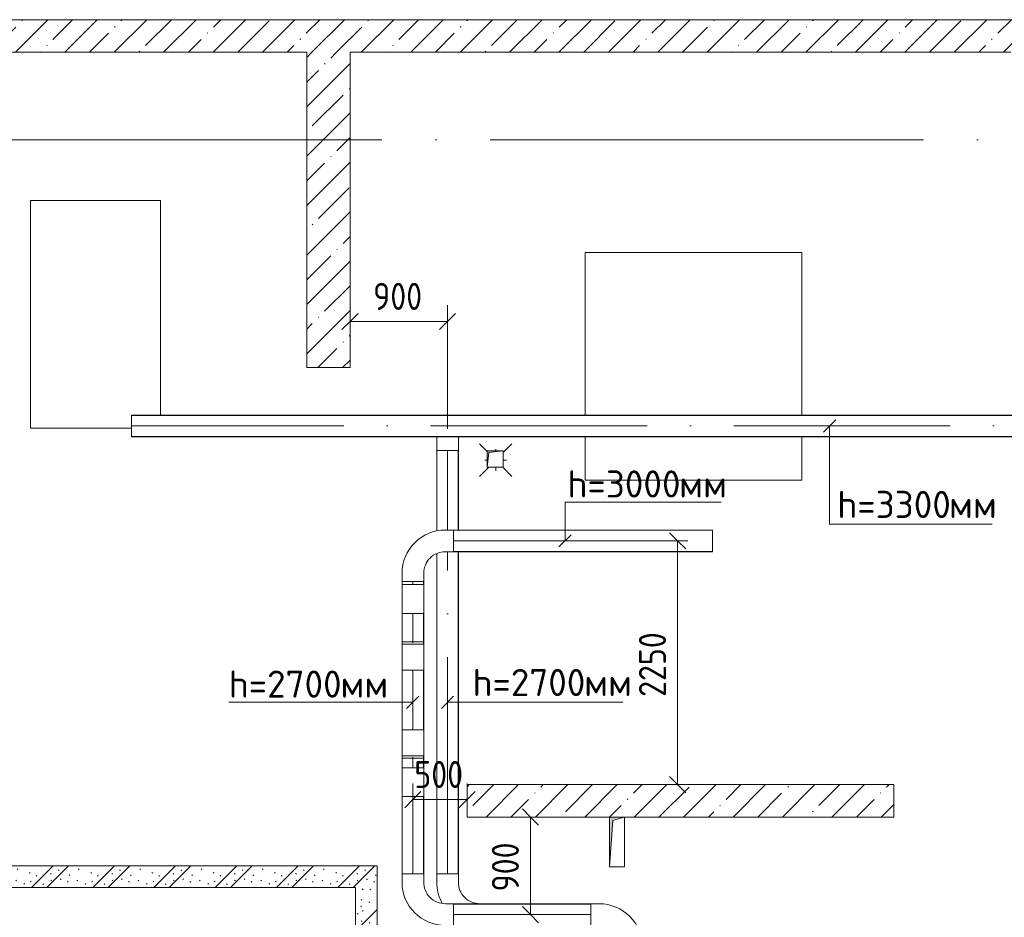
# Model space of a CAD drawing. Header units: millimetres. Extents: x -32229 to 192519, y -13689 to 125138.
# Tile 194 of 256: x 28035 to 37126, y 113075 to 121360. Entities that reach past the tile are written whole.
import ezdxf

# ---------------------------------------------------------------- set-up
doc = ezdxf.new("R2010")
doc.units = ezdxf.units.MM
doc.linetypes.add('ADSK_Линия сетки', pattern=[5000, 4000, -500, 0, -500])
doc.linetypes.add('ADSK_Осевая', pattern=[2800, 2000, -400, 0, -400])
for name, color, linetype, lineweight in [('A-____-____-DIMS', 7, 'Continuous', 9), ('A-____-____-DIMS-200', 7, 'Continuous', 9), ('A-FLOR-____-OTLN', 7, 'Continuous', 18), ('A-WALL-____-MCUT', 7, 'Continuous', 40), ('A-WALL-____-PATT', 7, 'Continuous', 40), ('E-CABL-TRAY-CNTR', 7, 'ADSK_Осевая', 18), ('E-CABL-TRAY-OTLN', 7, 'Continuous', 18), ('G-____-____-TEXT', 7, 'Continuous', 9), ('I-WALL-____-MCUT', 7, 'Continuous', 40), ('M-EQPM-____-OTLN', 7, 'Continuous', 18), ('P-SANR-FIXT-OTLN', 7, 'Continuous', 18), ('S-GRID-____-OTLN', 7, 'Continuous', 9)]:
    doc.layers.add(name, color=color, linetype=linetype, lineweight=lineweight)
doc.layers.add('A-DETL-____-OTLN', color=7, linetype='Continuous', lineweight=9, true_color=0x00a600)
doc.styles.add('GOST Common_4', font='GOST_Common.ttf', dxfattribs={"width": 0.9, "height": 250})
doc.styles.add('ISOCPEUR', font='isocpeur.ttf', dxfattribs={"height": 250})
doc.dimstyles.new('ГОСТ_2_5_мм2', dxfattribs={"dimscale": 304.8, "dimtxt": 251.428749, "dimasz": 0.492126, "dimexe": 0.492126, "dimexo": 0.656168, "dimgap": 0.098425, "dimtad": 1, "dimdec": 0, "dimdsep": 46, "dimtxsty": 'GOST Common_4', "dimblk1": 'OBLIQUE', "dimblk2": 'OBLIQUE', "dimsah": 1, "dimcen": 0.09, "dimazin": 2, "dimtfac": 1, "dimtdec": 4, "dimtix": 1, "dimtmove": 0, "dimatfit": 3, "dimfxl": 1, "dimtvp": 1, "dimtolj": 1, "dimtzin": 0, "dimarcsym": 2})
pattern_1 = [(135, (300.56, 377.28), (-565.6854, 6e-14), [10, -790]), (135, (349.8, 474.73), (-565.6854, 6e-14), [10, -790]), (135, (423.93, 473.06), (-565.6854, 6e-14), [10, -790]), (135, (229.92, 447.9), (-565.6854, 6e-14), [10, -790]), (135, (155.08, 447.9), (-565.6854, 6e-14), [10, -790]), (135, (114.9, 369.03), (-565.6854, 6e-14), [10, -790]), (135, (132.43, 285.8), (-565.6854, 6e-14), [10, -790]), (135, (214.66, 322), (-565.6854, 6e-14), [10, -790]), (135, (198.16, 261.88), (-565.6854, 6e-14), [10, -790]), (135, (45.2, 272.9), (-565.6854, 6e-14), [10, -790]), (135, (42.32, 336.16), (-565.6854, 6e-14), [10, -790]), (135, (92.26, 192.24), (-565.6854, 6e-14), [10, -790]), (135, (7.07, 149.2), (-565.6854, 6e-14), [10, -790]), (135, (80.6, 95.1), (-565.6854, 6e-14), [10, -790]), (135, (79.53, 36.94), (-565.6854, 6e-14), [10, -790]), (135, (153.87, 74.56), (-565.6854, 6e-14), [10, -790]), (135, (228.35, 124.8), (-565.6854, 6e-14), [10, -790]), (135, (279.75, 180.4), (-565.6854, 6e-14), [10, -790]), (135, (282.9, 31.63), (-565.6854, 6e-14), [10, -790]), (135, (377.38, 53.45), (-565.6854, 6e-14), [10, -790]), (135, (352.28, 102.7), (-565.6854, 6e-14), [10, -790]), (135, (354.05, 0), (-565.6854, 6e-14), [10, -790]), (135, (553.23, 16.45), (-565.6854, 6e-14), [10, -790]), (135, (542.38, 63.45), (-565.6854, 6e-14), [10, -790]), (135, (536.58, 239.3), (-565.6854, 6e-14), [10, -790]), (135, (475.85, 203.9), (-565.6854, 6e-14), [10, -790]), (135, (475.85, 316.54), (-565.6854, 6e-14), [10, -790]), (135, (520.8, 408.7), (-565.6854, 6e-14), [10, -790]), (135, (551.1, 470.8), (-565.6854, 6e-14), [10, -790]), (135, (235.25, 537.93), (-565.6854, 6e-14), [10, -790]), (135, (407.25, 547.65), (-565.6854, 6e-14), [10, -790]), (135, (94.5, 558.6), (-565.6854, 6e-14), [10, -790]), (135, (46.4, 532.3), (-565.6854, 6e-14), [10, -790]), (135, (85.56, 465.04), (-565.6854, 6e-14), [10, -790]), (135, (355.53, 181.14), (-565.6854, 6e-14), [10, -790]), (135, (362.23, 243.6), (-565.6854, 6e-14), [10, -790]), (135, (413.45, 344.1), (-565.6854, 6e-14), [10, -790]), (135, (286.3, 273.25), (-565.6854, 6e-14), [10, -790]), (135, (423.02, 263.72), (-565.6854, 6e-14), [10, -790]), (135, (162.94, 190.2), (-565.6854, 6e-14), [10, -790]), (135, (470.25, 120.93), (-565.6854, 6e-14), [10, -790]), (135, (484.48, 9.78), (-565.6854, 6e-14), [10, -790]), (45, (0, 212.13), (-565.6854, 0), []), (45, (212.13, 0), (-565.6854, 0), []), (45, (353.55, 0), (-565.6854, 0), []), (45, (0, 353.55), (-565.6854, 0), [])]
pattern_2 = [(45, (0, 0), (-228.0985, 228.0985), []), (45, (228.1, 0), (-228.0985, 228.0985), [403.225, -80.645, 6.706, -73.939])]

# ---------------------------------------------------------------- blocks, each defined once
blk = doc.blocks.new('АР_Канал вертикальный прямоугольный - ВК-5403405--01 ЭЛ')
at = {"layer": 'M-EQPM-____-OTLN', "lineweight": 13, "true_color": 0xe2e2e2}
blk.add_hatch(color=254, dxfattribs=at).paths.add_polyline_path([(-75, -75), (-60, 60), (75, 75), (-75, 75)])
at = {"layer": 'M-EQPM-____-OTLN', "color": 253, "lineweight": 13, "true_color": 0xaaaaaa}
for p, q in [((75, 75), (-75, 75)), ((-75, 75), (-75, -75)), ((75, 75), (-75, 75)), ((-75, 75), (-75, -75)), ((-75, -75), (-75, 75)), ((-75, 75), (75, 75)), ((-75, -75), (-60, 60)), ((-75, -75), (-60, 60)), ((-60, 60), (75, 75)), ((-60, 60), (75, 75)), ((75, -75), (75, 75)), ((75, 75), (75, -75)), ((-75, -75), (75, -75)), ((75, -75), (-75, -75))]:
    blk.add_line(p, q, dxfattribs=at)
blk = doc.blocks.new('АР_Трап - 100-100-V203--01 ЭЛ')
at = {"layer": 'P-SANR-FIXT-OTLN', "color": 253, "lineweight": 13, "true_color": 0xaaaaaa}
for p, q in [((-80, 80), (-150, 150)), ((0, 85), (0, 100)), ((70, 70), (150, 150)), ((-100, 0), (-80, 0)), ((70, 0), (100, 0)), ((-65, -65), (-150, -150)), ((0, -100), (0, -65)), ((65, -65), (150, -150))]:
    blk.add_line(p, q, dxfattribs=at)
blk = doc.blocks.new('АР_Канал вертикальный прямоугольный - ОВО-6263783--01 ЭЛ')
at = {"layer": 'M-EQPM-____-OTLN', "lineweight": 13, "true_color": 0xe2e2e2}
blk.add_hatch(color=254, dxfattribs=at).paths.add_polyline_path([(-70, -230), (-40, 200), (70, 230), (-70, 230)])
at = {"layer": 'M-EQPM-____-OTLN', "color": 253, "lineweight": 13, "true_color": 0xaaaaaa}
for p, q in [((70, 230), (-70, 230)), ((-70, 230), (-70, -230)), ((70, 230), (-70, 230)), ((-70, 230), (-70, -230)), ((-70, -230), (-70, 230)), ((-70, 230), (70, 230)), ((-70, -230), (-40, 200)), ((-70, -230), (-40, 200)), ((-40, 200), (70, 230)), ((-40, 200), (70, 230)), ((70, -230), (70, 230)), ((70, 230), (70, -230)), ((-70, -230), (70, -230)), ((70, -230), (-70, -230))]:
    blk.add_line(p, q, dxfattribs=at)
blk = doc.blocks.new('Наметкина 10_РД_АР_П_отсоединено_rvt-1--01 ЭЛ')
at = {"layer": 'A-WALL-____-PATT', "lineweight": 5, "true_color": 0xaaaaaa}
h = blk.add_hatch(dxfattribs=at)
h.set_pattern_fill('FP_1', color=253, style=0, pattern_type=2)
h.set_pattern_definition(pattern_2)
h.paths.add_polyline_path([(43535.3, 121060), (43535.3, 121360), (24735.3, 121360), (24735.3, 121060), (37585.3, 121060)])
h = blk.add_hatch(dxfattribs=at)
h.set_pattern_fill('FP_1', color=253, style=0, pattern_type=2)
h.set_pattern_definition(pattern_2)
h.paths.add_polyline_path([(31085.3, 118150), (31085.3, 121060), (30685.3, 121060), (30685.3, 118150)])
h = blk.add_hatch(dxfattribs=at)
h.set_pattern_fill('FP_1', color=253, style=0, pattern_type=2)
h.set_pattern_definition(pattern_2)
h.paths.add_polyline_path([(33510.3, 114000), (36105.3, 114000), (36105.3, 114300), (32165.3, 114300), (32165.3, 114000), (33480.3, 114000)])
h = blk.add_hatch(dxfattribs=at)
h.set_pattern_fill('FP_6', color=253, style=0, pattern_type=2)
h.set_pattern_definition(pattern_1)
h.paths.add_polyline_path([(31335.3, 113350), (31335.3, 113550), (25235.3, 113550), (25235.3, 113350), (31135.3, 113350)])
h = blk.add_hatch(dxfattribs=at)
h.set_pattern_fill('FP_6', color=253, style=0, pattern_type=2)
h.set_pattern_definition(pattern_1)
h.paths.add_polyline_path([(31335.3, 110450), (31335.3, 113350), (31135.3, 113350), (31135.3, 110450)])
at = {"layer": 'A-FLOR-____-OTLN', "color": 253, "lineweight": 13, "true_color": 0xaaaaaa}
for p, q in [((29335.3, 119690), (28135.3, 119690)), ((28135.3, 119690), (28135.3, 117590)), ((29335.3, 117710.2), (29335.3, 119690)), ((35255.3, 119210), (33255.3, 119210)), ((33255.3, 119210), (33255.3, 117710.2)), ((35255.3, 117710.2), (35255.3, 119210)), ((28135.3, 117590), (29067.5, 117590)), ((33255.3, 117510.2), (33255.3, 117110)), ((35255.3, 117110), (35255.3, 117510.2)), ((33255.3, 117110), (35255.3, 117110)), ((32165.3, 114301), (36105.3, 114301))]:
    blk.add_line(p, q, dxfattribs=at)
at = {"layer": 'A-WALL-____-MCUT', "color": 253, "lineweight": 13, "true_color": 0xaaaaaa}
for p, q in [((43535.3, 121360), (24735.3, 121360)), ((25335.3, 121060), (30685.3, 121060)), ((30685.3, 121060), (30685.3, 118150)), ((31085.3, 121060), (37185.3, 121060)), ((31085.3, 118150), (31085.3, 121060)), ((30685.3, 118150), (31085.3, 118150)), ((36105.3, 114300), (32165.3, 114300)), ((32165.3, 114300), (32165.3, 114000)), ((36105.3, 114000), (36105.3, 114300)), ((32165.3, 114000), (33480.3, 114000)), ((33620.3, 114000), (36105.3, 114000))]:
    blk.add_line(p, q, dxfattribs=at)
at = {"layer": 'I-WALL-____-MCUT', "color": 253, "lineweight": 13, "true_color": 0xaaaaaa}
for p, q in [((31335.3, 113550), (25235.3, 113550)), ((31335.3, 113350), (31335.3, 113550)), ((25235.3, 113350), (31135.3, 113350)), ((31135.3, 113350), (31135.3, 112165)), ((31335.3, 112165), (31335.3, 113350))]:
    blk.add_line(p, q, dxfattribs=at)
at = {"layer": 'M-EQPM-____-OTLN', "color": 253, "lineweight": 13, "true_color": 0xaaaaaa}
for name, p in [('АР_Канал вертикальный прямоугольный - ВК-5403405--01 ЭЛ', (32425.3, 117305)), ('АР_Канал вертикальный прямоугольный - ОВО-6263783--01 ЭЛ', (33550.3, 113770))]:
    blk.add_blockref(name, p, dxfattribs=at)
at = {"layer": 'P-SANR-FIXT-OTLN', "color": 253, "lineweight": 13, "true_color": 0xaaaaaa}
blk.add_blockref('АР_Трап - 100-100-V203--01 ЭЛ', (32430.3, 117295), dxfattribs=at)
blk = doc.blocks.new('M_Горизонтальный изгиб-колено для канального - Стандартное-V331--01 ЭЛ')
at = {"layer": 'E-CABL-TRAY-OTLN', "color": 1, "true_color": 0xff0000}
for p, q in [((100, 375), (-100, 375)), ((-100, 375), (-100, 300)), ((100, 300), (100, 375)), ((-375, -100), (-375, 100)), ((-375, 100), (-300, 100)), ((-300, -100), (-375, -100))]:
    blk.add_line(p, q, dxfattribs=at)
for radius, end in [(400, 360), (200, 0)]:
    blk.add_arc((-300, 300), radius, 270, end, dxfattribs=at)
blk = doc.blocks.new('M_Вертикальный наружный изгиб-колено для канального - Стандартное-2926264--01 ЭЛ')
at = {"layer": 'E-CABL-TRAY-OTLN', "color": 1, "true_color": 0xff0000}
for p, q in [((31565.3, 116070.6), (31565.3, 116145.6)), ((31565.3, 116145.6), (31765.3, 116145.6)), ((31765.3, 116145.6), (31765.3, 116070.6)), ((31565.3, 115945.6), (31565.3, 116070.6)), ((31765.3, 116070.6), (31765.3, 115945.6)), ((31565.3, 115945.6), (31565.3, 115880.6)), ((31765.3, 115945.6), (31765.3, 115880.6)), ((31765.3, 115880.6), (31565.3, 115880.6))]:
    blk.add_line(p, q, dxfattribs=at)
blk = doc.blocks.new('M_Вертикальный внутренний изгиб-колено для канального - Стандартное-2926261--01 ЭЛ')
at = {"layer": 'E-CABL-TRAY-OTLN', "color": 1, "true_color": 0xff0000}
for p, q in [((31565.3, 114731.1), (31565.3, 114806.1)), ((31565.3, 114806.1), (31765.3, 114806.1)), ((31565.3, 114631.1), (31565.3, 114731.1)), ((31765.3, 114806.1), (31765.3, 114731.1)), ((31765.3, 114731.1), (31765.3, 114631.1)), ((31565.3, 114631.1), (31565.3, 114566.1)), ((31765.3, 114566.1), (31565.3, 114566.1)), ((31765.3, 114566.1), (31765.3, 114631.1))]:
    blk.add_line(p, q, dxfattribs=at)
blk = doc.blocks.new('M_Горизонтальный изгиб-колено для канального - Стандартное-V333--01 ЭЛ')
at = {"layer": 'E-CABL-TRAY-OTLN', "color": 94, "true_color": 0x009f00}
for p, q in [((-375, -100), (-375, 100)), ((-375, 100), (-300, 100)), ((-300, -100), (-375, -100))]:
    blk.add_line(p, q, dxfattribs=at)
for radius, end in [(200, 0), (400, 299.50299)]:
    blk.add_arc((-300, 300), radius, 270, end, dxfattribs=at)
blk = doc.blocks.new('M_Вертикальный внутренний изгиб-колено для канального - Стандартное-2929529--01 ЭЛ')
at = {"layer": 'E-CABL-TRAY-OTLN', "color": 94, "true_color": 0x009f00}
for p, q in [((31885.3, 117460), (31885.3, 117510.4)), ((31885.3, 117460), (31885.3, 117385)), ((32085.3, 117510.4), (32085.3, 117460)), ((32085.3, 117385), (32085.3, 117460)), ((32085.3, 117385), (31885.3, 117385))]:
    blk.add_line(p, q, dxfattribs=at)
blk = doc.blocks.new('DIMBLOCK146--01 ЭЛ')
at = {"layer": 'A-____-____-DIMS-200'}
for p, q in [((34203.3, 116549.7), (33959.3, 116549.7)), ((34109.3, 116549.7), (34034.3, 116624.7)), ((34109.3, 114300), (34109.3, 116549.7)), ((34109.3, 116549.7), (34184.3, 116474.7)), ((34109.3, 116549.7), (34203.3, 116549.7)), ((34109.3, 114300), (34034.3, 114375)), ((34203.3, 114300), (33959.3, 114300)), ((34109.3, 114300), (34184.3, 114225)), ((34109.3, 114300), (34203.3, 114300))]:
    blk.add_line(p, q, dxfattribs=at)
at = {"layer": 'A-____-____-DIMS-200', "color": 0, "insert": (33752.6, 115109.5), "char_height": 250, "width": 756.843, "attachment_point": 1, "rotation": 90, "line_spacing_factor": 1.022761, "style": 'GOST Common_4'}
blk.add_mtext('2250', dxfattribs=at)
blk = doc.blocks.new('_Oblique')
at = {"color": 0, "linetype": 'ByBlock', "lineweight": -2}
blk.add_line((-0.5, -0.5), (0.5, 0.5), dxfattribs=at)
blk = doc.blocks.new('DIMBLOCK147--01 ЭЛ')
at = {"layer": 'A-____-____-DIMS-200'}
for p, q in [((31665.3, 114067.5), (31665.3, 114311.4)), ((32165.3, 114067.5), (32165.3, 114311.4)), ((31665.3, 114161.4), (31740.3, 114236.4)), ((32165.3, 114161.4), (32240.3, 114236.4)), ((31665.3, 114161.4), (31590.3, 114086.4)), ((31665.3, 114161.4), (32165.3, 114161.4)), ((31665.3, 114161.4), (31665.3, 114067.5)), ((32165.3, 114161.4), (32090.3, 114086.4)), ((32165.3, 114161.4), (32165.3, 114067.5))]:
    blk.add_line(p, q, dxfattribs=at)
at = {"layer": 'A-____-____-DIMS-200', "color": 0, "insert": (31678.8, 114518.1), "char_height": 250, "width": 567.632, "attachment_point": 1, "line_spacing_factor": 1.022761, "style": 'GOST Common_4'}
blk.add_mtext('500', dxfattribs=at)
blk = doc.blocks.new('DIMBLOCK148--01 ЭЛ')
at = {"layer": 'A-____-____-DIMS-200'}
for p, q in [((32657.3, 114000), (32901.2, 114000)), ((32751.2, 114000), (32657.3, 114000)), ((32751.2, 114000), (32676.2, 114075)), ((32751.2, 114000), (32751.2, 113100.1)), ((32751.2, 114000), (32826.2, 113925)), ((32657.3, 113100.1), (32901.2, 113100.1)), ((32751.2, 113100.1), (32657.3, 113100.1)), ((32751.2, 113100.1), (32676.2, 113175.1)), ((32751.2, 113100.1), (32826.2, 113025.1))]:
    blk.add_line(p, q, dxfattribs=at)
at = {"layer": 'A-____-____-DIMS-200', "color": 0, "insert": (32394.5, 113313.5), "char_height": 250, "width": 567.632, "attachment_point": 1, "rotation": 90, "line_spacing_factor": 1.022761, "style": 'GOST Common_4'}
blk.add_mtext('900', dxfattribs=at)
blk = doc.blocks.new('DIMBLOCK152--01 ЭЛ')
at = {"layer": 'A-____-____-DIMS-200'}
for p, q in [((31085.3, 118480.6), (31085.3, 118724.5)), ((31085.3, 118574.5), (31160.3, 118649.5)), ((31985.3, 117585), (31985.3, 118724.5)), ((31985.3, 118574.5), (32060.3, 118649.5)), ((31085.3, 118574.5), (31010.3, 118499.5)), ((31085.3, 118574.5), (31985.3, 118574.5)), ((31085.3, 118574.5), (31085.3, 118480.6)), ((31985.3, 118574.5), (31910.3, 118499.5)), ((31985.3, 118574.5), (31985.3, 117585))]:
    blk.add_line(p, q, dxfattribs=at)
at = {"layer": 'A-____-____-DIMS-200', "color": 0, "insert": (31298.8, 118931.2), "char_height": 250, "width": 567.632, "attachment_point": 1, "line_spacing_factor": 1.022761, "style": 'GOST Common_4'}
blk.add_mtext('900', dxfattribs=at)

msp = doc.modelspace()

# ---------------------------------------------------------------- linework, layer by layer
at = {"layer": 'A-DETL-____-OTLN', "color": 116, "true_color": 0x008040}
for p, q in [((35457, 117553.6), (35570.1, 117666.8)), ((35513.5, 116703.1), (35513.5, 117610.2)), ((37013.5, 116703.1), (35513.5, 116703.1)), ((31928.7, 115003.3), (32041.9, 115116.4)), ((33605.3, 115059.9), (31985.3, 115059.9))]:
    msp.add_line(p, q, dxfattribs=at)
at = {"layer": 'A-DETL-____-OTLN', "color": 1, "true_color": 0xff0000}
for p, q in [((33070.5, 116907.3), (34510.5, 116907.3)), ((33070.5, 116907.3), (33070.5, 116549.7)), ((33012.3, 116493.1), (33125.5, 116606.3)), ((31607.1, 115003.3), (31720.2, 115116.4)), ((31665.3, 115059.9), (29965.3, 115059.9))]:
    msp.add_line(p, q, dxfattribs=at)
at = {"layer": 'E-CABL-TRAY-CNTR', "color": 94, "true_color": 0x009f00}
for p, q in [((39427.5, 117610.2), (29067.5, 117610.2)), ((31985.3, 116649.7), (31985.3, 117385)), ((31985.3, 113475.1), (31985.3, 116449.7))]:
    msp.add_line(p, q, dxfattribs=at)
at = {"layer": 'E-CABL-TRAY-CNTR', "color": 1, "true_color": 0xff0000}
for p, q in [((32040.3, 116549.7), (34432.3, 116549.7)), ((31665.3, 116174.7), (31665.3, 116145.6)), ((31665.3, 115607.8), (31665.3, 115880.6)), ((31665.3, 114806.1), (31665.3, 115355.4)), ((31665.3, 114553.6), (31665.3, 114454)), ((31665.3, 113475.1), (31665.3, 114189.1)), ((33309.9, 113100.1), (32040.3, 113100.1))]:
    msp.add_line(p, q, dxfattribs=at)
at = {"layer": 'E-CABL-TRAY-OTLN', "color": 94, "true_color": 0x009f00}
for p, q in [((29067.5, 117510.2), (29067.5, 117710.2)), ((39427.5, 117710.2), (29067.5, 117710.2)), ((39427.5, 117707.6), (29067.5, 117707.6)), ((39427.5, 117512.7), (29067.5, 117512.7)), ((39427.5, 117510.2), (29067.5, 117510.2)), ((31885.3, 117385), (31887.8, 117385)), ((31885.3, 116640.8), (31885.3, 117385)), ((31887.8, 116641.5), (31887.8, 117385)), ((32082.8, 117385), (32085.3, 117385)), ((32082.8, 116649.7), (32082.8, 117385)), ((32085.3, 116649.7), (32085.3, 117385)), ((31885.3, 113475.1), (31885.3, 116432.3)), ((31887.8, 113475.1), (31887.8, 116433.1)), ((32082.8, 113475.1), (32082.8, 116449.7)), ((32085.3, 113475.1), (32085.3, 116449.7)), ((31887.8, 113475.1), (31885.3, 113475.1)), ((32085.3, 113475.1), (32082.8, 113475.1))]:
    msp.add_line(p, q, dxfattribs=at)
at = {"layer": 'E-CABL-TRAY-OTLN', "color": 1, "true_color": 0xff0000}
for p, q in [((32040.3, 116647.2), (32040.3, 116649.7)), ((32040.3, 116649.7), (34432.3, 116649.7)), ((32040.3, 116647.2), (34432.3, 116647.2)), ((34432.3, 116649.7), (34432.3, 116449.7)), ((32040.3, 116449.7), (32040.3, 116452.2)), ((32040.3, 116452.2), (34432.3, 116452.2)), ((32040.3, 116449.7), (34432.3, 116449.7)), ((31565.3, 116174.7), (31567.8, 116174.7)), ((31565.3, 116174.7), (31565.3, 116145.6)), ((31567.8, 116145.6), (31565.3, 116145.6)), ((31567.8, 116174.7), (31567.8, 116145.6)), ((31762.8, 116174.7), (31765.3, 116174.7)), ((31762.8, 116174.7), (31762.8, 116145.6)), ((31765.3, 116145.6), (31762.8, 116145.6)), ((31765.3, 116174.7), (31765.3, 116145.6)), ((31565.3, 115880.6), (31567.8, 115880.6)), ((31565.3, 115595.3), (31565.3, 115880.6)), ((31567.8, 115595.3), (31567.8, 115880.6)), ((31762.8, 115880.6), (31765.3, 115880.6)), ((31762.8, 115595.3), (31762.8, 115880.6)), ((31765.3, 115595.3), (31765.3, 115880.6)), ((31567.8, 115595.3), (31565.3, 115595.3)), ((31762.8, 115619.1), (31567.8, 115619.1)), ((31765.3, 115595.3), (31762.8, 115595.3)), ((31565.3, 115355.4), (31567.8, 115355.4)), ((31565.3, 114806.1), (31565.3, 115355.4)), ((31567.8, 114806.1), (31567.8, 115355.4)), ((31762.8, 115355.4), (31765.3, 115355.4)), ((31762.8, 114806.1), (31762.8, 115355.4)), ((31765.3, 114806.1), (31765.3, 115355.4)), ((31567.8, 114806.1), (31565.3, 114806.1)), ((31765.3, 114806.1), (31762.8, 114806.1)), ((31565.3, 114566.1), (31567.8, 114566.1)), ((31565.3, 114566.1), (31565.3, 114454)), ((31567.8, 114566.1), (31567.8, 114454)), ((31762.8, 114566.1), (31765.3, 114566.1)), ((31762.8, 114566.1), (31762.8, 114454)), ((31765.3, 114566.1), (31765.3, 114454)), ((31567.8, 114454), (31565.3, 114454)), ((31567.8, 114542.4), (31762.8, 114542.4)), ((31765.3, 114454), (31762.8, 114454)), ((31565.3, 114189.1), (31567.8, 114189.1)), ((31565.3, 113475.1), (31565.3, 114189.1)), ((31567.8, 113475.1), (31567.8, 114189.1)), ((31762.8, 114189.1), (31765.3, 114189.1)), ((31762.8, 113475.1), (31762.8, 114189.1)), ((31765.3, 113475.1), (31765.3, 114189.1)), ((31567.8, 113475.1), (31565.3, 113475.1)), ((31765.3, 113475.1), (31762.8, 113475.1)), ((32040.3, 113197.5), (32040.3, 113200.1)), ((33309.9, 113200.1), (32040.3, 113200.1)), ((33309.9, 113197.5), (32040.3, 113197.5)), ((33309.9, 113200.1), (33309.9, 113197.5))]:
    msp.add_line(p, q, dxfattribs=at)
at = {"layer": 'S-GRID-____-OTLN', "color": 253, "linetype": 'ADSK_Линия сетки', "true_color": 0xaaaaaa}
msp.add_line((131381.2, 120250), (-30593.4, 120250), dxfattribs=at)

# ---------------------------------------------------------------- block references
at = {"lineweight": 5}
msp.add_blockref('Наметкина 10_РД_АР_П_отсоединено_rvt-1--01 ЭЛ', (0, 0), dxfattribs=at)
at = {"layer": 'E-CABL-TRAY-OTLN', "color": 94, "true_color": 0x009f00}
msp.add_blockref('M_Вертикальный внутренний изгиб-колено для канального - Стандартное-2929529--01 ЭЛ', (0, 0), dxfattribs=at)
at = {"layer": 'E-CABL-TRAY-OTLN', "color": 1, "true_color": 0xff0000}
for name, p, rotation in [('M_Горизонтальный изгиб-колено для канального - Стандартное-V331--01 ЭЛ', (31665.3, 116549.7), 180), ('M_Вертикальный внутренний изгиб-колено для канального - Стандартное-2926261--01 ЭЛ', (63330.6, 230161.4), 180), ('M_Вертикальный наружный изгиб-колено для канального - Стандартное-2926264--01 ЭЛ', (63330.6, 230334.7), 180), ('M_Горизонтальный изгиб-колено для канального - Стандартное-V331--01 ЭЛ', (31665.3, 113100.1), 270), ('M_Горизонтальный изгиб-колено для канального - Стандартное-V331--01 ЭЛ', (33684.9, 113100.1), 90)]:
    msp.add_blockref(name, p, dxfattribs=dict(at, rotation=rotation))
for name in ['M_Вертикальный наружный изгиб-колено для канального - Стандартное-2926264--01 ЭЛ', 'M_Вертикальный внутренний изгиб-колено для канального - Стандартное-2926261--01 ЭЛ']:
    msp.add_blockref(name, (0, 0), dxfattribs=at)
at = {"layer": 'E-CABL-TRAY-OTLN', "color": 94, "true_color": 0x009f00, "rotation": 270}
msp.add_blockref('M_Горизонтальный изгиб-колено для канального - Стандартное-V333--01 ЭЛ', (31985.3, 113100.1), dxfattribs=at)

# ---------------------------------------------------------------- texts
at = {"layer": 'G-____-____-TEXT', "color": 1, "true_color": 0xff0000, "char_height": 250, "attachment_point": 1, "style": 'ISOCPEUR'}
for s, insert, width in [('h=3000', (33092.4, 117199.8), 1250.632), ('мм', (34124.3, 117199.8), 481.012), ('h=2700', (29965, 115352.4), 1250.632), ('мм', (30996.8, 115352.4), 481.012)]:
    msp.add_mtext(s, dxfattribs=dict(at, insert=insert, width=width))
at = {"layer": 'G-____-____-TEXT', "color": 96, "true_color": 0x008000, "char_height": 250, "attachment_point": 1, "style": 'ISOCPEUR'}
for s, insert, width in [('h=3300', (35583.6, 117010.6), 1250.632), ('мм', (36615.5, 117010.6), 481.012), ('h=2700', (32215.4, 115367.4), 1250.632), ('мм', (33247.3, 115367.4), 481.012)]:
    msp.add_mtext(s, dxfattribs=dict(at, insert=insert, width=width))

# ---------------------------------------------------------------- dimensions: what is measured, and where the dimension line sits
at = {"layer": 'A-____-____-DIMS'}
for base, p1, p2, override, picture, middle in [((31985.3, 118574.5), (31085.3, 118680.6), (31985.3, 117385), {"dimpost": '<>', "dimfxl": 1577.511703}, 'DIMBLOCK152--01 ЭЛ', (31535.3, 118729.5)), ((32165.3, 114161.4), (31665.3, 114267.5), (32165.3, 114267.5), {"dimpost": '<>', "dimfxl": 499.987358}, 'DIMBLOCK147--01 ЭЛ', (31915.3, 114316.4))]:
    dim = msp.add_linear_dim(base=base, p1=p1, p2=p2, dimstyle='ГОСТ_2_5_мм2', override=override, dxfattribs=at)
    dim.commit()
    dim.dimension.update_dxf_attribs({"geometry": picture, "text_midpoint": middle})
for base, p1, p2, override, picture, middle in [((34109.3, 116549.7), (34003.3, 114300), (34003.3, 116549.7), {"dimpost": '<>', "dimfxl": 2249.686219}, 'DIMBLOCK146--01 ЭЛ', (33954.3, 115424.9)), ((32751.2, 113100.1), (32857.3, 114000), (32857.3, 113100.1), {"dimpost": '<>', "dimfxl": 899.934982}, 'DIMBLOCK148--01 ЭЛ', (32596.2, 113550))]:
    dim = msp.add_linear_dim(base=base, p1=p1, p2=p2, angle=90, dimstyle='ГОСТ_2_5_мм2', override=override, dxfattribs=at)
    dim.commit()
    dim.dimension.update_dxf_attribs({"geometry": picture, "text_midpoint": middle})

doc.saveas('drawing.dxf')
